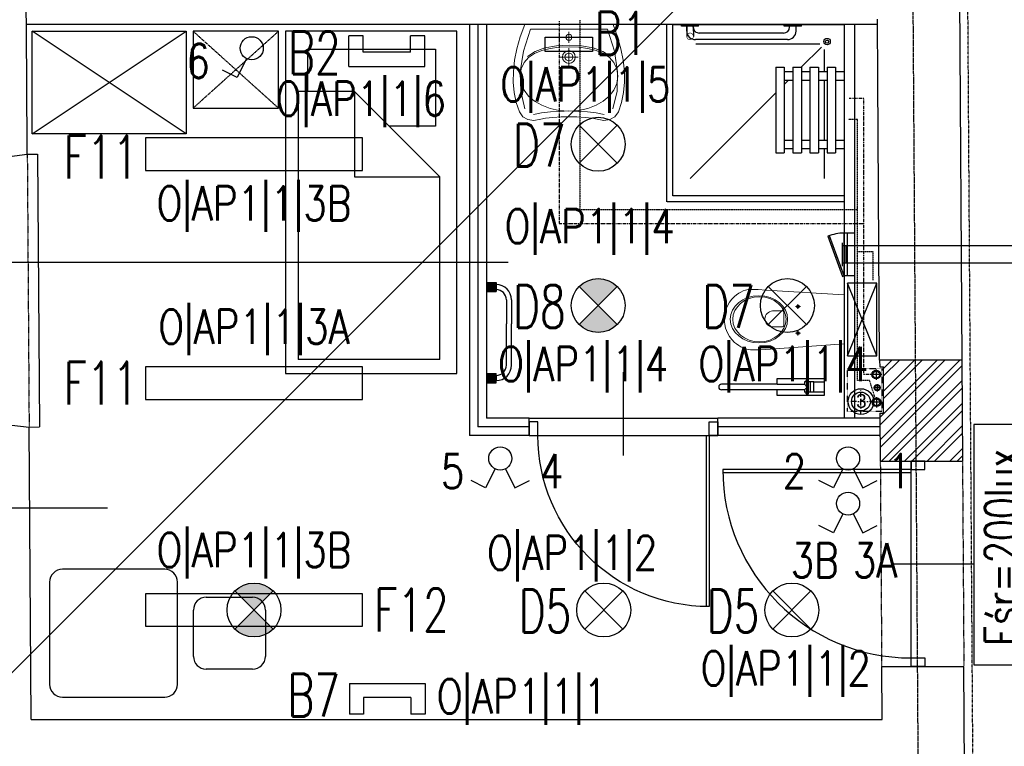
# Model space of a CAD drawing. Header units: inches. Extents: x -281236 to -70395, y 38777 to 102341.
# Tile 73 of 244: x -142731 to -142156, y 49002 to 49426. Entities that reach past the tile are written whole.
import ezdxf
from ezdxf.enums import TextEntityAlignment as Align

# ---------------------------------------------------------------- set-up
doc = ezdxf.new("R2010")
doc.units = ezdxf.units.IN
doc.header["$MEASUREMENT"] = 0
for name, pattern in [('00-inst$0$DASHDOT', [1, 0.5, -0.25, 0, -0.25]), ('CENTER', [2, 1.25, -0.25, 0.25, -0.25]), ('DASHDOT', [1, 0.5, -0.25, 0, -0.25]), ('DASHED', [0.75, 0.5, -0.25]), ('DASHED2', [0.375, 0.25, -0.125]), ('DIVIDE', [31.75, 12.7, -6.35, 0, -6.35, 0, -6.35])]:
    doc.linetypes.add(name, pattern=pattern)
doc.layers.get('0').update_dxf_attribs({"color": 101})
for name, color, linetype in [('Drz---drzwi', 5, 'Continuous'), ('E-90', 6, 'Continuous'), ('E35', 6, 'Continuous'), ('Ins-kan', 54, 'Continuous'), ('Ins-went', 141, 'Continuous'), ('Ins-wod', 152, 'Continuous'), ('Mw-cr-rury', 160, 'DIVIDE'), ('Mw-wc-rury', 160, 'DASHDOT'), ('Os-osie glowne', 8, 'CENTER'), ('piony_K_nr', 240, 'Continuous'), ('Sc-cegla pelna', 32, 'Continuous'), ('Sc-cegla pelna-hatch', 8, 'Continuous'), ('Sc-gazobeton', 45, 'Continuous'), ('Sc-gk', 120, 'Continuous'), ('Sc-gk-hatch', 8, 'Continuous'), ('Sc-nad', 5, 'DASHED2'), ('Sc-nadproza kon', 5, 'DASHED2'), ('stelaż_wc', 64, 'Continuous'), ('Suf-widok', 8, 'Continuous'), ('W-idok', 9, 'Continuous'), ('W-otwor-strop', 126, 'Continuous'), ('Wyp-grzejniki', 56, 'Continuous'), ('Wyp-meble', 155, 'Continuous'), ('Wyp-sanitar', 131, 'Continuous')]:
    doc.layers.add(name, color=color, linetype=linetype)
doc.styles.add('ROMANS', font='romans', dxfattribs={"width": 0.85})
doc.styles.add('TYTUL2', font='ARIAL.TTF')
doc.linetypes.add('BATTING', pattern='A,0.0001,-0.1,[134,ltypeshp.shx,S=0.1,R=0,X=-0.1,Y=0],-0.2,[134,ltypeshp.shx,S=0.1,R=180,X=0.1,Y=0],-0.1', length=0.4001)

# ---------------------------------------------------------------- blocks, each defined once
blk = doc.blocks.new('loz033')
blk.add_lwpolyline([(0, 200), (100, 200), (100, 0), (0, 0)], close=True)
for points in [[(86.95023490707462, 164.8447571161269), (86.95023490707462, 189.432731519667), (12.36357108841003, 189.432731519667), (12.36357108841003, 144.4367480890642), (39.3564732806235, 144.4367480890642)], [(9.764482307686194, 114.8447571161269), (59.76448230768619, 164.8447571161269)], [(59.76448230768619, 164.8447571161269), (59.76448230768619, 114.8447571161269), (9.764482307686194, 114.8447571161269)], [(59.76448230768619, 164.8447571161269), (92.63855321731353, 164.8447571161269), (92.63855321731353, 8.301362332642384)], [(9.764482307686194, 8.301362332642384), (9.764482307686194, 114.8447571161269)], [(9.764482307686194, 8.301362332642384), (92.63855321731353, 8.301362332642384)]]:
    blk.add_lwpolyline(points)
blk = doc.blocks.new('_szafka_nocna')
blk.add_lwpolyline([(-25, 0), (25, 0), (25, -45), (-25, -45)], close=True)
at = {"linetype": 'DASHED2'}
for points in [[(25, 0), (-25, -45)], [(-25, 0), (25, -45)]]:
    blk.add_lwpolyline(points, dxfattribs=at)
blk = doc.blocks.new('_0630_szafa_1os')
blk.add_lwpolyline([(-90.00000000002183, 0), (-90.00000000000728, -60), (-7.275957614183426e-12, -60), (0, 0)], close=True)
for points in [[(-90.00000000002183, 0), (-7.275957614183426e-12, -60)], [(0, 0), (-90.00000000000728, -60)]]:
    blk.add_lwpolyline(points)
blk = doc.blocks.new('_0630_stolik_wyposazenie')
for p, q in [((-7.466666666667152, 37.33333333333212), (-67.19999999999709, 37.33333333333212)), ((-74.66666666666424, 29.86666666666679), (-74.66666666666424, -29.86666666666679)), ((0, -29.86666666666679), (0, 29.86666666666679)), ((-118.5333333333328, 21), (-91.46666666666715, 21)), ((-126, -13.53333333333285), (-126, 13.53333333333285)), ((-84, 13.53333333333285), (-84, -13.53333333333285)), ((-91.46666666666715, -21), (-118.5333333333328, -21)), ((-67.19999999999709, -37.33333333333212), (-7.466666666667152, -37.33333333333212))]:
    blk.add_line(p, q)
for centre, start, end in [((-67.19999999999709, 29.86666666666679), 90, 180), ((-7.466666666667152, 29.86666666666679), 0, 90), ((-118.5333333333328, 13.53333333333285), 90, 180), ((-91.46666666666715, 13.53333333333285), 0, 90), ((-118.5333333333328, -13.53333333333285), 180, 270), ((-91.46666666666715, -13.53333333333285), 270, 0), ((-67.19999999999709, -29.86666666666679), 180, 270), ((-7.466666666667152, -29.86666666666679), 270, 0)]:
    blk.add_arc(centre, 7.466666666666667, start, end)
blk = doc.blocks.new('_0630_BRODZIK_NIEPELNOSPRAWNI')
for p, q in [((27.5145487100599, -5), (27.5145487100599, 0)), ((32.5145487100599, -5), (32.5145487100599, 0)), ((25.0145487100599, -10), (25.0145487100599, -5)), ((25.0145487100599, -5), (75.0145487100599, -5)), ((67.5145487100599, -5.000000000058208), (67.5145487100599, -5.820766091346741e-11)), ((72.5145487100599, -5.000000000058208), (72.5145487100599, -5.820766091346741e-11)), ((75.0145487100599, -10), (75.0145487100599, -5)), ((25.0145487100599, -10), (75.0145487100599, -10)), ((27.5145487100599, -15), (27.5145487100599, -10)), ((32.5145487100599, -15), (32.5145487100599, -10)), ((67.5145487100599, -15.00000000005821), (67.5145487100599, -10.00000000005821)), ((72.5145487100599, -15.00000000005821), (72.5145487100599, -10.00000000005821)), ((11.24549740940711, -86.65147187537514), (11.24549740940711, -14.30211374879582)), ((25.0145487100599, -25.01347514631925), (13.26359198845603, -13.26302274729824)), ((27.5145487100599, -11.55817966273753), (14.61417230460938, -11.55817966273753)), ((25.0145487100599, -20), (25.0145487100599, -15)), ((25.0145487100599, -15), (75.0145487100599, -15)), ((67.5145487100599, -11.55817966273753), (32.5145487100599, -11.55817966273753)), ((90.02909742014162, -11.55817966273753), (72.5145487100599, -11.55817966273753)), ((75.0145487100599, -20), (75.0145487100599, -15)), ((25.0145487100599, -20), (75.0145487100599, -20)), ((27.5145487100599, -25), (27.5145487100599, -20)), ((32.5145487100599, -25), (32.5145487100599, -20)), ((67.5145487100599, -25.00000000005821), (67.5145487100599, -20.00000000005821)), ((72.5145487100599, -25.00000000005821), (72.5145487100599, -20.00000000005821)), ((1.049999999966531, -25), (0.04999999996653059, -25)), ((1.049999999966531, -25), (1.049999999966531, -35)), ((3.849999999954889, -28.10000000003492), (1.049999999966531, -28.10000000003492)), ((25.0145487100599, -30), (25.0145487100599, -25)), ((25.0145487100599, -25), (75.0145487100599, -25)), ((75.0145487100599, -30), (75.0145487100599, -25)), ((1.549999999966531, -31.90000000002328), (1.049999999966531, -31.90000000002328)), ((8.849999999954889, -33.10000000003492), (8.849999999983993, -86.90000000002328)), ((25.0145487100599, -30), (75.0145487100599, -30)), ((27.5145487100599, -35), (27.5145487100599, -30)), ((32.50521209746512, -35), (32.50521209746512, -30)), ((32.5145487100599, -32.51315326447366), (32.50521209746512, -32.50381705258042)), ((32.5145487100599, -35), (32.5145487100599, -30)), ((35.00150217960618, -35), (32.5145487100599, -32.51315326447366)), ((67.5145487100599, -35.00000000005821), (67.5145487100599, -30.00000000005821)), ((72.5145487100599, -35.00000000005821), (72.5145487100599, -30.00000000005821)), ((1.049999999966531, -35), (0.04999999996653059, -35)), ((5.049999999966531, -35.40000000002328), (5.049999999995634, -84.60000000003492)), ((25.0145487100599, -40), (25.0145487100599, -35)), ((25.0145487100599, -35), (75.0145487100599, -35)), ((25.0145487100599, -40), (75.0145487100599, -40)), ((90.02909742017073, -90.02523358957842), (40.00171677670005, -40)), ((75.0145487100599, -40), (75.0145487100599, -35)), ((1.049999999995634, -85.00000000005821), (0.04999999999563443, -85.00000000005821)), ((1.049999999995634, -85.00000000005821), (1.049999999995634, -95.00000000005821)), ((1.049999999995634, -88.10000000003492), (6.949999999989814, -88.07500000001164)), ((1.549999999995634, -88.10000000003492), (1.049999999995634, -88.10000000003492)), ((1.049999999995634, -91.90000000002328), (6.949999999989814, -91.92500000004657)), ((3.849999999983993, -91.90000000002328), (1.049999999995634, -91.90000000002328))]:
    blk.add_line(p, q)
blk.add_lwpolyline([(0, 0), (100.0000000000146, 0), (100.0000000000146, -100), (0, -100)], close=True)
at = {"linetype": 'DASHED', "ltscale": 0.5}
blk.add_lwpolyline([(103.5000000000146, 0), (103.5000000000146, -103.5), (0, -103.5)], dxfattribs=at)
for points in [[(100.0000000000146, 0), (103.5000000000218, 0)], [(1.049999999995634, -95.00000000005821), (0.0458230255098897, -95.00048435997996)], [(0, -100), (0, -103.5)]]:
    blk.add_lwpolyline(points)
at = {"const_width": 0.35}
blk.add_lwpolyline([(6.949999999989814, -88.07500000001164, 1), (6.949999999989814, -91.92500000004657, 1)], format="xyb", close=True, dxfattribs=at)
for radius in [1.900505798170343, 0.900505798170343]:
    blk.add_circle((9.999999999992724, -10.0000000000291), radius)
for centre, radius, start, end in [((3.849999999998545, -33.10000000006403), 5, 0, 90), ((1.550000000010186, -35.40000000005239), 3.5, 0, 90), ((1.549999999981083, -84.60000000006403), 3.5, 270, 0), ((3.849999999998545, -86.90000000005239), 5, 270, 0)]:
    blk.add_arc(centre, radius, start, end)
blk = doc.blocks.new('_0630_UMYWALKA_NIEPEŁNOSPRAWNY')
at = {"lineweight": 0}
for points in [[(0, -54.0117386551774), (4.599899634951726, -54.03674748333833), (9.416254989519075, -54.29201000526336), (13.64059101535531, -54.72405907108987), (16.46227673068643, -55.27985871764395), (20.39814885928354, -56.01028897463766), (23.99252112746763, -55.5847077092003), (26.92674656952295, -53.96646405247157), (28.8839029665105, -51.11890713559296), (30.72118946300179, -45.50830589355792), (31.91600778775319, -39.68512961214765), (32.47223862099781, -33.64420405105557), (32.39333145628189, -27.38078615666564), (31.68402934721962, -20.88927050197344), (30.34691941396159, -14.16534522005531), (28.38674471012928, -7.203836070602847), (25.80695472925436, 0), (0, 0), (-25.80729967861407, 0), (-28.38717589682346, -7.203836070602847), (-30.34747995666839, -14.16534522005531), (-31.68441741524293, -20.88927050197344), (-32.39406447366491, -27.38078615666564), (-32.47279916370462, -33.64420405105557), (-31.91665456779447, -39.68512961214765), (-30.72183624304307, -45.50830589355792), (-28.88454974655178, -51.11890713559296), (-26.92726399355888, -53.96646405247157), (-23.99286607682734, -55.5847077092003), (-20.39892499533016, -56.01028897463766), (-16.46270791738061, -55.27985871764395), (-13.6410222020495, -54.72405907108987), (-9.417117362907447, -54.29201000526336), (-4.600330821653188, -54.03674748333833), (0, -54.0117386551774)], [(0, -5.72486571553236), (0.6799814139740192, -5.862845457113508), (1.236643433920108, -6.238409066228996), (1.612207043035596, -6.795071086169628), (1.750617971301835, -7.475483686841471), (1.612207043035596, -8.155896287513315), (1.236643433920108, -8.712558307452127), (0.6799814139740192, -9.088121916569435), (0, -9.226532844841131), (-0.6804126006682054, -9.088121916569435), (-1.237074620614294, -8.712558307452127), (-1.613069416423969, -8.155896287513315), (-1.751049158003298, -7.475483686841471), (-1.613069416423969, -6.795071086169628), (-1.237074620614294, -6.238409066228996), (-0.6804126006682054, -5.862845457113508), (0, -5.72486571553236)], [(0, -15.26228416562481), (1.45741102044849, -15.55764704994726), (2.65007341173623, -16.3631037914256), (3.455530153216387, -17.55576618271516), (3.75132422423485, -19.01360838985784), (3.455530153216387, -20.47145059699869), (2.65007341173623, -21.66411298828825), (1.45741102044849, -22.46913854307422), (0, -22.76493261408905), (-1.458273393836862, -22.46913854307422), (-2.650935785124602, -21.66411298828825), (-3.455961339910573, -20.47145059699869), (-3.751755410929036, -19.01360838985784), (-3.455961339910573, -17.55576618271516), (-2.650935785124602, -16.3631037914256), (-1.458273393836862, -15.55764704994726), (0, -15.26228416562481)], [(0, -16.7127961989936), (0.8938500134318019, -16.89389460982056), (1.62557383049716, -17.38803455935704), (2.119282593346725, -18.11932718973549), (2.300812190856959, -19.01360838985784), (2.119282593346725, -19.90788958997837), (1.62557383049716, -20.63918222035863), (0.8938500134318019, -21.13289098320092), (0, -21.31442058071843), (-0.8942812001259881, -21.13289098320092), (-1.626005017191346, -20.63918222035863), (-2.119713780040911, -19.90788958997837), (-2.301243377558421, -19.01360838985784), (-2.119713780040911, -18.11932718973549), (-1.626005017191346, -17.38803455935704), (-0.8942812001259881, -16.89389460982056), (0, -16.7127961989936)]]:
    blk.add_lwpolyline(points, close=True, dxfattribs=at)
for points in [[(25.67371804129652, -49.28205182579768), (28.13622524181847, -38.98402005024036), (28.45228508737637, -27.73996467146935), (26.58697145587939, -15.64647150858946), (22.50665178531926, -2.800988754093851), (0, -2.800988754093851), (-22.50729856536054, -2.800988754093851), (-26.5875751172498, -15.64647150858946), (-28.45275939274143, -27.73996467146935), (-28.13691514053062, -38.98402005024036), (-25.67414922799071, -49.28205182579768)], [(0, -10.72835609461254), (0, -4.223042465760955)], [(-3.252872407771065, -7.475483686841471), (3.252441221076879, -7.475483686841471)], [(-28.44758515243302, -30.13650030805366), (-27.85733368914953, -25.83196355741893), (-26.16923778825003, -22.21948144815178), (-23.50734986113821, -19.26197192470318), (-19.99585167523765, -16.9240776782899), (-15.75858004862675, -15.16871665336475), (-10.91980298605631, -13.9596691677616), (-5.60370225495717, -13.26114672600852), (0.06597156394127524, -13.03606727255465), (5.73521419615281, -13.26114672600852), (11.05174611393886, -13.9596691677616), (15.8905231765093, -15.16871665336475), (20.12736361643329, -16.9240776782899), (23.63894803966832, -19.26197192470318), (26.30066349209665, -22.21948144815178), (27.98875939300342, -25.83196355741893), (28.5794851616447, -30.13650030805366)], [(-24.25731287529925, -18.74152958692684), (-19.75102387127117, -15.71287425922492), (-14.00796207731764, -13.62765541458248), (-7.309045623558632, -12.42335098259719), (0.06597156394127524, -12.03571414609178), (7.440557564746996, -12.42335098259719), (14.13947401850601, -13.62765541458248), (19.88244957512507, -15.71287425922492), (24.38878169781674, -18.74152958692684)], [(-0.0004311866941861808, -24.2645999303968), (-0.0004311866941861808, -13.76261684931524)], [(5.341109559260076, -19.01360838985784), (-5.341540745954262, -19.01360838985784)], [(-28.44758515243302, -30.13650030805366), (-27.86082630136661, -34.41559704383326), (-26.18187155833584, -38.32602915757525), (-23.53291923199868, -41.80570576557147), (-20.03616763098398, -44.79253598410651), (-15.81377194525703, -47.22356655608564), (-10.98793048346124, -49.03713778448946), (-5.681315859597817, -50.17115878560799), (-0.01509153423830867, -50.56310748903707), (5.658031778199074, -50.17115878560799), (10.98361861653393, -49.03713778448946), (15.83490009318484, -47.22356655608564), (20.08683206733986, -44.79253598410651), (23.6135080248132, -41.80570576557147), (26.28815907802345, -38.32602915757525), (27.98530989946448, -34.41559704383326), (28.5794851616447, -30.13650030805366)], [(20.64392527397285, -52.50560353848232), (15.93666015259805, -51.6337440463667), (10.85555616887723, -51.0779443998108), (5.511428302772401, -50.7403252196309), (0.01509153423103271, -50.52343831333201), (-5.481245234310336, -50.7403252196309), (-10.82537310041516, -51.0779443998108), (-15.90647708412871, -51.6337440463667), (-20.61369908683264, -52.50560353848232)]]:
    blk.add_lwpolyline(points, dxfattribs=at)
at = {"lineweight": 0, "const_width": 0.2824945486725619}
for points in [[(-0.1276312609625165, -20.35201188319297), (-0.1276312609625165, -20.35201188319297)], [(-0.07459529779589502, -21.39332774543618), (-0.07459529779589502, -21.39332774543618)]]:
    blk.add_lwpolyline(points, dxfattribs=at)
blk = doc.blocks.new('_GJKHGJ')
at = {"ltscale": 25}
for p, q in [((-8, -5), (-8, 0)), ((-8, 0), (-8, -5)), ((0, 0), (-8, 0)), ((0, -5), (0, 0)), ((0, -5), (0, 0)), ((-8, -115), (-7.999999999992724, -4.999999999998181)), ((-8, -5), (0, -5)), ((-19.69999999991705, -60), (28.89999999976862, -60)), ((-8, -115), (0, -115)), ((-8, -120), (-8, -115)), ((0, -115), (0, -120)), ((0, -115), (0, -120)), ((0, -120), (-8, -120))]:
    blk.add_line(p, q, dxfattribs=at)
at = {"ltscale": 7}
for p, q in [((-8, -5), (-118, -4.999999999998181)), ((-8, -6.799999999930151), (-117.985271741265, -6.799999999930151))]:
    blk.add_line(p, q, dxfattribs=at)
blk.add_arc((-8, -5), 110, 180, 270)
blk = doc.blocks.new('_0630_DRZWI_100')
at = {"ltscale": 25}
for p, q in [((-4, -5), (-4, 0)), ((-4, 0), (-4, -5)), ((4, 0), (-4, 0)), ((4, -5), (4, 0)), ((4, -5), (4, 0)), ((-4, -105), (-4, -5)), ((-4, -5), (4, -5)), ((-15.69999999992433, -55), (32.89999999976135, -55)), ((-4, -105), (4, -105)), ((-4, -110), (-4, -105)), ((4, -105), (4, -110)), ((4, -105), (4, -110)), ((4, -110), (-4, -110))]:
    blk.add_line(p, q, dxfattribs=at)
at = {"ltscale": 7}
for p, q in [((-4, -5), (-104, -4.999999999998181)), ((-4, -6.799999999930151), (-103.9837986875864, -6.799999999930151))]:
    blk.add_line(p, q, dxfattribs=at)
blk.add_arc((-4, -5), 100, 180, 270)
blk = doc.blocks.new('g-1')
at = {"layer": 'Wyp-grzejniki', "ltscale": 10}
h = blk.add_hatch(color=256, dxfattribs=at)
h.paths.add_polyline_path([(0.04198095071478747, 0), (-5.358019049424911, 9.888899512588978e-07), (-5.358020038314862, -5.399999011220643), (0.04197996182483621, -5.400000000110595)])
edge = h.paths.add_edge_path(flags=16)
edge.add_line((-5.358019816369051, -4.20012131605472), (-5.358019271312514, -1.199876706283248))
blk.add_hatch(color=256, dxfattribs=at).paths.add_polyline_path([(-0.01600215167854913, -58.58515187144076), (-0.0160011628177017, -53.18515187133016), (-5.416001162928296, -53.18515088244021), (-5.416002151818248, -58.58515088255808)])
at = {"layer": 'Wyp-grzejniki'}
for p, q in [((-5.400000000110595, 9.888899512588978e-07), (-5.400000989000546, -5.399999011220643)), ((0, 0), (-5.400000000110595, 9.888899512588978e-07)), ((0, 0), (-9.888899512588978e-07, -5.400000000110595)), ((-5.400000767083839, -4.20012131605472), (-5.400000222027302, -1.199876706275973)), ((-5.400000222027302, -1.199876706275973), (-5.400000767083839, -4.20012131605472)), ((-9.888899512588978e-07, -5.400000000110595), (-5.400000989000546, -5.399999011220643)), ((-14.30616789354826, -10.19938590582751, -1.243458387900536e-08), (-14.30617230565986, -34.29257331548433, -1.239034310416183e-08)), ((-11.30616789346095, -10.19938645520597, -1.243458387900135e-08), (-11.30617230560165, -34.29257386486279, -1.239034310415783e-08)), ((-14.30617488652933, -48.38576072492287, -1.236446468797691e-08), (-14.30617230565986, -34.29257331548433, -1.239034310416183e-08)), ((-11.30617488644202, -48.38576127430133, -1.23644646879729e-08), (-11.30617230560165, -34.29257386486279, -1.239034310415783e-08)), ((-5.400010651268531, -58.58515088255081), (-5.400009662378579, -53.18515088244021)), ((-9.662267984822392e-06, -53.18515187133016), (-5.400009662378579, -53.18515088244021)), ((-5.400010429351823, -57.38527318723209), (-5.400009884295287, -54.38502857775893)), ((-1.065115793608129e-05, -58.58515187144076), (-9.662267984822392e-06, -53.18515187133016)), ((-1.065115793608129e-05, -58.58515187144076), (-5.400010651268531, -58.58515088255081))]:
    blk.add_line(p, q, dxfattribs=at)
for centre, radius, start, end in [((-5.306167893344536, -10.19938755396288, -1.243458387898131e-08), 9.00000000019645, 90.5973659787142, 179.9999895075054), ((-5.306167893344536, -10.19938755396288, -1.243458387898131e-08), 6.000000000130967, 90.8960744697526, 179.9999895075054), ((-5.306174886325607, -48.38576237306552, -1.236446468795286e-08), 9.00000000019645, 179.9999895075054, 269.4026135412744), ((-5.306174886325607, -48.38576237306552, -1.236446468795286e-08), 6.000000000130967, 179.9999895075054, 269.1039052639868)]:
    blk.add_arc(centre, radius, start, end, dxfattribs=at)
blk = doc.blocks.new('_0630_WC_NIEPEŁNOSPRAWNY')
at = {"lineweight": 0}
for p, q in [((-14.26044946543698, 0), (-17.49471912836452, -45.69999999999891)), ((-14.26044946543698, 0), (14.26044946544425, 0)), ((14.26044946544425, 0), (17.1525273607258, -45.70464459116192)), ((-8.009799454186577, -26.98395776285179), (-9.420152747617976, -26.98395776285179)), ((-8.009799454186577, -26.98395776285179), (-8.009799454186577, -25.53926559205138)), ((-8.009799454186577, -26.98395776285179), (-6.526574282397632, -26.98395776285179)), ((-8.009799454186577, -26.98395776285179), (-8.009799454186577, -28.40553939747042)), ((7.490200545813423, -26.98395776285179), (6.079847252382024, -26.98395776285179)), ((7.490200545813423, -26.98395776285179), (7.490200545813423, -25.53926559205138)), ((7.490200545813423, -26.98395776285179), (8.973425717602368, -26.98395776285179)), ((7.490200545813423, -26.98395776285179), (7.490200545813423, -28.40553939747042)), ((-4.440070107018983, -36.51248908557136), (-4.440070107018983, -41.76659104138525)), ((-3.49908735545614, -35.21439024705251), (4.000928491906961, -35.21439024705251)), ((4.941911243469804, -36.51248908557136), (4.941911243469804, -41.76659104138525)), ((-17.49471912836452, -45.69999999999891), (-17.82067442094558, -50.14040847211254)), ((17.1525273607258, -45.70464459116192), (17.52067442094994, -50.14040847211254)), ((-17.82067442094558, -50.14040847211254), (-17.76542065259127, -54.69174354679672)), ((17.52067442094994, -50.14040847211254), (17.46542065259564, -54.69174354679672)), ((-17.76542065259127, -54.69174354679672), (-17.50824460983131, -56.08355764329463)), ((-17.50824460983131, -56.08355764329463), (-17.11556934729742, -57.5270070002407)), ((17.50824460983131, -56.08355764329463), (17.1155693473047, -57.5270070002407)), ((17.46542065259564, -54.69174354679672), (17.50824460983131, -56.08355764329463)), ((-17.11556934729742, -57.5270070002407), (-16.60128430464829, -58.93290689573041)), ((-16.60128430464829, -58.93290689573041), (-15.96901805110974, -60.29133791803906)), ((-15.96901805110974, -60.29133791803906), (-15.22323157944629, -61.59271557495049)), ((-15.22323157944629, -61.59271557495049), (-14.36918683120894, -62.82785791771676)), ((-14.36918683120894, -62.82785791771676), (-13.41290957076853, -63.98805032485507)), ((14.36918683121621, -62.82785791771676), (13.41290957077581, -63.98805032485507)), ((15.22323157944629, -61.59271557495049), (14.36918683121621, -62.82785791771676)), ((15.96901805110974, -60.29133791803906), (15.22323157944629, -61.59271557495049)), ((16.60128430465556, -58.93290689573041), (15.96901805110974, -60.29133791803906)), ((17.1155693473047, -57.5270070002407), (16.60128430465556, -58.93290689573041)), ((-13.41290957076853, -63.98805032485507), (-11.77135984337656, -65.59644362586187)), ((-11.77135984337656, -65.59644362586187), (-10.00146959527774, -66.94005631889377)), ((-10.00146959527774, -66.94005631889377), (-8.710203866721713, -67.72472016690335)), ((-8.710203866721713, -67.72472016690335), (-6.538240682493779, -68.77378328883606)), ((-6.538240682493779, -68.77378328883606), (-5.069820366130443, -69.2455219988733)), ((6.538240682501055, -68.77378328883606), (5.069820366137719, -69.2455219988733)), ((8.710203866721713, -67.72472016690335), (6.538240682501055, -68.77378328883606)), ((10.00146959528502, -66.94005631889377), (8.710203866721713, -67.72472016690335)), ((11.77135984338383, -65.59644362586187), (10.00146959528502, -66.94005631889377)), ((13.41290957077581, -63.98805032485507), (11.77135984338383, -65.59644362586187)), ((-5.069820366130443, -69.2455219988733), (-3.019381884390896, -69.72479742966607)), ((-3.019381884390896, -69.72479742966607), (-1.515462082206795, -69.92252014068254)), ((-1.515462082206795, -69.92252014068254), (0, -69.99537917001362)), ((1.515462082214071, -69.92252014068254), (0, -69.99537917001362)), ((3.019381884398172, -69.72479742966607), (1.515462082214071, -69.92252014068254)), ((5.069820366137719, -69.2455219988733), (3.019381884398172, -69.72479742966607))]:
    blk.add_line(p, q, dxfattribs=at)
for centre, radius, start, end in [((-3.244368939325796, -36.38913916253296), 1.202046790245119, 102.2339496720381, 185.8898644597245), ((3.746210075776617, -36.38913916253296), 1.20204679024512, 354.1101355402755, 77.7660503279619), ((0.2509205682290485, -41.5369819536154), 4.696606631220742, 182.8022099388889, 357.197790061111)]:
    blk.add_arc(centre, radius, start, end, dxfattribs=at)
for centre, major_axis, ratio, start_param in [((-8.009799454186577, -26.98395776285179), (0.5985531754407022, 0.5985531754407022), 0.999999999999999, 5.497787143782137), ((7.490200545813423, -26.98395776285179), (0.598553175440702, 0.5985531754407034), 0.9999999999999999, 5.497787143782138)]:
    blk.add_ellipse(centre, major_axis=major_axis, ratio=ratio, start_param=start_param, end_param=11.78097245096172, dxfattribs=at)
for centre, major_axis, ratio in [((0.05375849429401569, -49.75009780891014), (0, -16.75), 0.8235294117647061), ((0.05375849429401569, -49.50009780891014), (0, -15.54479430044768), 0.845174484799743)]:
    blk.add_ellipse(centre, major_axis=major_axis, ratio=ratio, dxfattribs=at)
blk = doc.blocks.new('_gslkflhklgj')
at = {"linetype": '00-inst$0$DASHDOT', "ltscale": 5}
for p, q in [((2.764863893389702e-10, -7.499999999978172), (-2.983142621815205e-10, 7.500000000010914)), ((7.499999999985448, 3.074092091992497e-10), (-7.500000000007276, -2.801243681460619e-10))]:
    blk.add_line(p, q, dxfattribs=at)
for centre, radius in [((-1.455191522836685e-11, 1.637090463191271e-11), 7.5), ((0, 0), 5.5)]:
    blk.add_circle(centre, radius)
blk = doc.blocks.new('rewizja')
at = {"layer": 'Wyp-meble'}
for p, q in [((-25.0000000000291, 5.999999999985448), (-25, -2.91038304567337e-11)), ((-25.0000000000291, 6), (-5.820766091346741e-11, 6)), ((-2.91038304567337e-11, 5.999999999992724), (0, 0)), ((-25, 3.999999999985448), (-25, 1.999999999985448)), ((0, 1.999999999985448), (-25, 1.999999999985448)), ((0, -1.455191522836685e-11), (-25, -1.455191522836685e-11))]:
    blk.add_line(p, q, dxfattribs=at)
blk.add_lwpolyline([(-23.15029537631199, -9.490196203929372), (0.3420201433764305, -0.9396926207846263), (0, 0), (-23.49231551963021, -8.550503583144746)], close=True, dxfattribs=at)
blk.add_arc((-2.91038304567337e-11, -1.455191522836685e-11), 25, 180, 202.2924427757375, dxfattribs=at)
blk = doc.blocks.new('pion_woda')
at = {"layer": 'Ins-wod'}
for p, q in [((3, 0), (-3, 0)), ((0, 3), (0, -3))]:
    blk.add_line(p, q, dxfattribs=at)
for centre, radius in [((0, 0.02268880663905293), 2.550088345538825), ((0, 0), 2)]:
    blk.add_circle(centre, radius, dxfattribs=at)
blk = doc.blocks.new('pion_mały')
at = {"layer": 'Ins-wod'}
for p, q in [((0, 2.084117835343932), (0, -2.115882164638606)), ((2.100000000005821, -0.01588216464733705), (-2.099999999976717, -0.01588216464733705))]:
    blk.add_line(p, q, dxfattribs=at)
for centre, radius in [((0, 0), 1.785061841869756), ((0, -0.01588216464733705), 1.399999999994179)]:
    blk.add_circle(centre, radius, dxfattribs=at)
blk = doc.blocks.new('barierka_stojąca')
at = {"layer": 'Wyp-sanitar'}
for p, q in [((0, -27.40622834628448), (0, 0)), ((0, 0), (9.973803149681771, 0)), ((1.994850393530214, -5.984401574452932), (1.994850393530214, 0)), ((1.994850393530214, 0), (7.978952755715, 0)), ((7.978952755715, 0), (7.978952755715, -5.984401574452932)), ((9.973803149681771, 0), (9.973803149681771, -27.40622834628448)), ((0.6539291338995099, -9.743559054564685), (0.6512362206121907, -9.79906299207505)), ((0.6512362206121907, -9.79906299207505), (0.6539291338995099, -9.854118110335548)), ((0.6621574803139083, -9.689700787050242), (0.6539291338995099, -9.743559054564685)), ((0.6539291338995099, -9.854118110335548), (0.6621574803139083, -9.907976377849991)), ((0.6754724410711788, -9.63763779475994), (0.6621574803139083, -9.689700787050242)), ((0.6621574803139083, -9.907976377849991), (0.6754724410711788, -9.959740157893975)), ((0.6938740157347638, -9.587968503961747), (0.6754724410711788, -9.63763779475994)), ((0.6754724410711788, -9.959740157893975), (0.6938740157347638, -10.00970866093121)), ((0.7166141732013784, -9.540393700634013), (0.6938740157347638, -9.587968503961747)), ((0.6938740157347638, -10.00970866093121), (0.7166141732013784, -10.05698425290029)), ((0.743842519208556, -9.49581102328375), (0.7166141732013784, -9.540393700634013)), ((0.7166141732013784, -10.05698425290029), (0.743842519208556, -10.10186614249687)), ((0.7751102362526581, -9.453921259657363), (0.743842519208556, -9.49581102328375)), ((0.743842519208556, -10.10186614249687), (0.7751102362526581, -10.14360629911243)), ((0.8104173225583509, -9.415622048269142), (0.7751102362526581, -9.453921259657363)), ((0.7751102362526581, -10.14360629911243), (0.8104173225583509, -10.18235433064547)), ((0.8487165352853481, -9.380314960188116), (0.8104173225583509, -9.415622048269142)), ((0.8104173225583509, -10.18235433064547), (0.8487165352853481, -10.21721259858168)), ((0.8906062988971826, -9.349047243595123), (0.8487165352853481, -9.380314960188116)), ((0.8487165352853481, -10.21721259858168), (0.8906062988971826, -10.24848031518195)), ((0.9351889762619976, -9.321818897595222), (0.8906062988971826, -9.349047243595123)), ((0.8906062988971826, -10.24848031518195), (0.9351889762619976, -10.27570866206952)), ((0.9827637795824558, -9.299078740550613), (0.9351889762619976, -9.321818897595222)), ((0.9351889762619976, -10.27570866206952), (0.9827637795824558, -10.29874803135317)), ((1.032433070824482, -9.280677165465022), (0.9827637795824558, -9.299078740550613)), ((0.9827637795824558, -10.29874803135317), (1.032433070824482, -10.3170000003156)), ((1.084496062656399, -9.267362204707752), (1.032433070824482, -9.280677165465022)), ((1.032433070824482, -10.3170000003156), (1.084496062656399, -10.33046456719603)), ((1.138354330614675, -9.259133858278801), (1.084496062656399, -9.267362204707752)), ((1.084496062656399, -10.33046456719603), (1.138354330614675, -10.33869291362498)), ((1.193858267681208, -9.256440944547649), (1.138354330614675, -9.259133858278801)), ((1.193858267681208, -9.256440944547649), (1.193858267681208, -9.256440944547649)), ((1.215850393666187, -9.051031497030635), (1.215850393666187, -10.54709448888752)), ((1.714338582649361, -9.051031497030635), (1.215850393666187, -9.051031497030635)), ((1.215850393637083, -9.40514960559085), (1.714338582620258, -9.40514960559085)), ((1.215850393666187, -10.19282677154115), (1.714338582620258, -10.19282677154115)), ((1.215850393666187, -10.54709448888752), (1.714338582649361, -10.54709448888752)), ((1.714338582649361, -10.54709448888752), (1.714338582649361, -9.051031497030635)), ((7.978952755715, -5.984401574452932), (1.994850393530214, -5.984401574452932)), ((1.994850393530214, -6.001755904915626), (1.994850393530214, -11.47001574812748)), ((1.994850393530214, -11.47001574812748), (3.339062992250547, -11.47001574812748)), ((2.026118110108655, -8.162370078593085), (7.981795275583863, -8.162370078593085)), ((3.339062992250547, -11.47001574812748), (5.039338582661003, -9.84140157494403)), ((3.339062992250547, -27.40622834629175), (3.339062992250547, -11.47001574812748)), ((5.039338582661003, -9.84140157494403), (6.632196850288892, -11.45945338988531)), ((6.632196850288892, -11.45945338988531), (6.632196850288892, -27.40652755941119)), ((6.632196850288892, -11.45945338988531), (7.97910236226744, -11.45945338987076)), ((7.979102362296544, -6.001755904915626), (7.97910236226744, -11.45945338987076)), ((8.261858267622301, -9.051031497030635), (8.261858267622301, -10.54709448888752)), ((8.760346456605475, -9.051031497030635), (8.261858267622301, -9.051031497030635)), ((8.760346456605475, -9.405149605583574), (8.261858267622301, -9.40514960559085)), ((8.760346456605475, -10.19282677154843), (8.261858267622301, -10.19282677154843)), ((8.261858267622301, -10.54709448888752), (8.760346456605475, -10.54709448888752)), ((8.760346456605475, -10.54709448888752), (8.760346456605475, -9.051031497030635)), ((8.782338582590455, -9.256440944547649), (8.782338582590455, -9.256440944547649)), ((8.782338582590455, -9.256440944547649), (8.83739370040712, -9.259133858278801)), ((8.83739370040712, -9.259133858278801), (8.891251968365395, -9.267362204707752)), ((8.891251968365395, -10.33046456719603), (8.83739370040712, -10.33869291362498)), ((8.891251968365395, -9.267362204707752), (8.943015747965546, -9.280677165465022)), ((8.943015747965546, -10.3170000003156), (8.891251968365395, -10.33046456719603)), ((8.943015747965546, -9.280677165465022), (8.992984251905, -9.299078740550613)), ((8.992984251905, -10.29874803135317), (8.943015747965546, -10.3170000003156)), ((8.992984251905, -9.299078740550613), (9.040259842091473, -9.321818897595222)), ((9.040259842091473, -10.27570866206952), (8.992984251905, -10.29874803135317)), ((9.040259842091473, -9.321818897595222), (9.085141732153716, -9.349047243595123)), ((9.085141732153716, -10.24848031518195), (9.040259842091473, -10.27570866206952)), ((9.085141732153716, -9.349047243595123), (9.126881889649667, -9.380314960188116)), ((9.126881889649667, -10.21721259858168), (9.085141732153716, -10.24848031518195)), ((9.126881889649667, -9.380314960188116), (9.165629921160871, -9.415622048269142)), ((9.165629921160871, -10.18235433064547), (9.126881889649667, -10.21721259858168)), ((9.165629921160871, -9.415622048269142), (9.200488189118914, -9.453921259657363)), ((9.200488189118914, -10.14360629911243), (9.165629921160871, -10.18235433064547)), ((9.200488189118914, -9.453921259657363), (9.231755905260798, -9.49581102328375)), ((9.231755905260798, -10.10186614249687), (9.200488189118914, -10.14360629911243)), ((9.231755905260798, -9.49581102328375), (9.258984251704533, -9.540393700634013)), ((9.258984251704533, -10.05698425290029), (9.231755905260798, -10.10186614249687)), ((9.258984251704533, -9.540393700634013), (9.282023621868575, -9.587968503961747)), ((9.282023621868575, -10.00970866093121), (9.258984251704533, -10.05698425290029)), ((9.282023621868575, -9.587968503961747), (9.300275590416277, -9.63763779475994)), ((9.300275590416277, -9.959740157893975), (9.282023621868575, -10.00970866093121)), ((9.300275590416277, -9.63763779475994), (9.31374015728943, -9.689700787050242)), ((9.31374015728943, -9.907976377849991), (9.300275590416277, -9.959740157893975)), ((9.31374015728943, -9.689700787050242), (9.321968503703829, -9.743559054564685)), ((9.321968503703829, -9.854118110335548), (9.31374015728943, -9.907976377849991)), ((9.321968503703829, -9.743559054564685), (9.324960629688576, -9.79906299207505)), ((9.324960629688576, -9.79906299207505), (9.321968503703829, -9.854118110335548)), ((3.339062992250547, -27.40622834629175), (0, -27.40622834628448)), ((3.339062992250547, -27.40622834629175), (3.339062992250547, -59.86690551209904)), ((9.973803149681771, -27.40622834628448), (6.64177165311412, -27.40622834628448)), ((6.64177165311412, -27.40622834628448), (6.64177165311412, -59.86690551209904))]:
    blk.add_line(p, q, dxfattribs=at)
blk.add_arc((4.990417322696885, -59.86690551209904), 1.651354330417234, 180, 0, dxfattribs=at)

msp = doc.modelspace()

# ---------------------------------------------------------------- hatches: boundary and pattern name
at = {"layer": 'E35'}
h = msp.add_hatch(color=256, dxfattribs=at)
edge = h.paths.add_edge_path()
edge.add_line((-142392.9597150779, 49259.53893511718), (-142381.8227832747, 49248.40200331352))
edge.add_ellipse((-142392.9597150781, 49259.5389351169), major_axis=(-11.1369318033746, 11.13693180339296), ratio=1, start_angle=90.00000000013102, end_angle=180.0000000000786, ccw=False)
edge.add_line((-142404.0966468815, 49248.40200331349), (-142392.9597150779, 49259.53893511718))
edge = h.paths.add_edge_path()
edge.add_line((-142381.8227832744, 49270.67586692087), (-142392.9597150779, 49259.53893511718))
edge.add_line((-142392.9597150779, 49259.53893511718), (-142404.0966468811, 49270.67586692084))
edge.add_ellipse((-142392.9597150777, 49259.5389351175), major_axis=(-11.13693180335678, 11.13693180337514), ratio=1, start_angle=-89.99999999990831, end_angle=1.1789325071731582e-10, ccw=False)
h = msp.add_hatch(color=256, dxfattribs=at)
edge = h.paths.add_edge_path()
edge.add_line((-142593.9847767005, 49081.6990834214), (-142605.1217085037, 49092.83601522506))
edge.add_ellipse((-142593.9847767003, 49081.69908342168), major_axis=(11.1369318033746, -11.13693180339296), ratio=1, start_angle=90.00000000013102, end_angle=180.0000000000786, ccw=False)
edge.add_line((-142582.8478448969, 49092.83601522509), (-142593.9847767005, 49081.6990834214))
edge = h.paths.add_edge_path()
edge.add_line((-142605.121708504, 49070.56215161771), (-142593.9847767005, 49081.6990834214))
edge.add_line((-142593.9847767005, 49081.6990834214), (-142582.8478448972, 49070.56215161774))
edge.add_ellipse((-142593.9847767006, 49081.69908342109), major_axis=(11.13693180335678, -11.13693180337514), ratio=1, start_angle=-89.99999999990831, end_angle=1.1789325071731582e-10, ccw=False)
at = {"layer": 'Sc-cegla pelna-hatch'}
h = msp.add_hatch(dxfattribs=at)
h.set_pattern_fill('ANSI32', color=256, scale=25, style=0)
h.set_pattern_definition([(45, (0, 0), (-6.629126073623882, 6.629126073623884), []), (45, (4.419417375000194, 0), (-6.629126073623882, 6.629126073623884), [])])
h.paths.add_polyline_path([(-142227.3197175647, 49223.69908342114), (-142226.3197175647, 49223.69908342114), (-142226.3197175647, 49196.69908342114), (-142228.3998843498, 49196.69908342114), (-142228.212828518, 49168.69908342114), (-142180.2117574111, 49168.69908342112), (-142180.6526747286, 49227.69908342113), (-142227.3197175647, 49227.69908342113)])

# ---------------------------------------------------------------- linework, layer by layer
at = {"layer": 'E35'}
for p, q in [((-141951.9482501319, 49828.65398060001), (-143055.337191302, 48725.26503942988)), ((-142538.5269857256, 49399.24104340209), (-142538.5269857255, 49417.14095684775)), ((-142530.2523438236, 49417.14095684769), (-142538.5269857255, 49417.14095684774)), ((-142530.2523438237, 49407.51568530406), (-142530.2523438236, 49417.14095684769)), ((-142502.5540279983, 49407.51568530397), (-142502.5540279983, 49417.14095684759)), ((-142494.2793860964, 49417.14095684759), (-142502.5540279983, 49417.14095684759)), ((-142494.2793860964, 49399.24104340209), (-142494.2793860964, 49417.14095684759)), ((-142502.5540279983, 49407.51568530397), (-142530.2523438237, 49407.51568530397)), ((-142598.3607390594, 49403.78053391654), (-142603.8866118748, 49392.74482787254)), ((-142538.5269857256, 49399.24104340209), (-142494.2793860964, 49399.24104340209)), ((-142603.8866118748, 49392.74482787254), (-142612.4222789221, 49397.01886437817)), ((-142404.0966468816, 49342.60116341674), (-142381.8227832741, 49364.87502702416)), ((-142404.0966468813, 49364.87502702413), (-142381.8227832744, 49342.60116341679)), ((-142859.9651300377, 49284.88126689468), (-142445.6219364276, 49284.88126689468)), ((-142404.0966468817, 49248.40200331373), (-142381.8227832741, 49270.67586692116)), ((-142404.0966468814, 49270.67586692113), (-142381.8227832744, 49248.40200331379)), ((-142293.6088827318, 49248.40200331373), (-142271.3350191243, 49270.67586692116)), ((-142293.6088827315, 49270.67586692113), (-142271.3350191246, 49248.40200331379)), ((-142453.1739389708, 49164.18417434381), (-142458.6998117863, 49153.1484682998)), ((-142447.1295385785, 49164.18417434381), (-142441.6036657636, 49153.14846829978)), ((-142250.0660982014, 49164.18417434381), (-142255.5919710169, 49153.1484682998)), ((-142244.0216978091, 49164.18417434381), (-142238.4958249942, 49153.14846829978)), ((-142458.6998117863, 49153.1484682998), (-142467.2354788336, 49157.42250480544)), ((-142441.6036657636, 49153.14846829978), (-142433.0679987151, 49157.42250480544)), ((-142255.5919710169, 49153.1484682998), (-142264.1276380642, 49157.42250480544)), ((-142238.4958249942, 49153.14846829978), (-142229.9601579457, 49157.42250480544)), ((-142863.7950937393, 49141.32832170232), (-142679.5839669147, 49141.32832170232)), ((-142250.0660982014, 49137.78726930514), (-142255.5919710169, 49126.75156326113)), ((-142244.0216978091, 49137.78726930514), (-142238.4958249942, 49126.75156326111)), ((-142255.5919710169, 49126.75156326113), (-142264.1276380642, 49131.02559976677)), ((-142238.4958249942, 49126.75156326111), (-142229.9601579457, 49131.02559976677)), ((-142582.8478448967, 49092.83601522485), (-142605.1217085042, 49070.56215161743)), ((-142582.847844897, 49070.56215161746), (-142605.121708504, 49092.8360152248)), ((-142400.8752285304, 49070.5621516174), (-142378.6013649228, 49092.83601522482)), ((-142400.8752285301, 49092.83601522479), (-142378.6013649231, 49070.56215161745)), ((-142290.9714094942, 49070.5621516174), (-142268.6975458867, 49092.83601522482)), ((-142290.9714094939, 49092.83601522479), (-142268.6975458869, 49070.56215161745)), ((-142538.3113194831, 49038.84364878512), (-142494.0637198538, 49038.84364878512)), ((-142538.3113194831, 49038.84364878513), (-142538.3113194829, 49020.94373533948)), ((-142494.0637198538, 49038.84364878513), (-142494.0637198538, 49020.94373533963)), ((-142502.3383617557, 49030.56900688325), (-142530.0366775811, 49030.56900688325)), ((-142530.0366775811, 49030.56900688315), (-142530.0366775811, 49020.94373533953)), ((-142502.3383617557, 49030.56900688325), (-142502.3383617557, 49020.94373533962)), ((-142530.0366775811, 49020.94373533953), (-142538.3113194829, 49020.94373533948)), ((-142494.0637198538, 49020.94373533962), (-142502.3383617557, 49020.94373533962))]:
    msp.add_line(p, q, dxfattribs=at)
for points in [[(-142396.2393606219, 49416.22359973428), (-142396.2393606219, 49407.9489578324), (-142423.9376764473, 49407.9489578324), (-142423.9376764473, 49416.22359973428)], [(-142657.2847767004, 49338.40610860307), (-142530.6847767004, 49338.40610860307), (-142530.6847767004, 49357.40610860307), (-142657.2847767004, 49357.40610860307)], [(-142657.2847767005, 49204.69908342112), (-142530.6847767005, 49204.69908342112), (-142530.6847767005, 49223.69908342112), (-142657.2847767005, 49223.69908342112)], [(-142657.2847767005, 49072.19908342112), (-142530.6847767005, 49072.19908342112), (-142530.6847767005, 49091.19908342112), (-142657.2847767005, 49091.19908342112)]]:
    msp.add_lwpolyline(points, close=True, dxfattribs=at)
at = {"layer": 'E35', "linetype": 'Continuous', "ltscale": 0.3}
msp.add_lwpolyline([(-142141.3531748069, 49049.72151079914), (-142141.3531748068, 49190.05455034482), (-142173.632024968, 49190.05455034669), (-142173.632024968, 49049.7215107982)], close=True, dxfattribs=at)
at = {"layer": 'E35'}
for centre, radius in [((-142595.338538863, 49409.81616196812), 6.750000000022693), ((-142392.9597150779, 49353.73809522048), 15.74999999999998), ((-142392.9597150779, 49259.53893511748), 15.74999999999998), ((-142282.471950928, 49259.53893511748), 15.74999999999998), ((-142450.1517387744, 49170.21980239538), 6.750000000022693), ((-142247.043898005, 49170.21980239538), 6.750000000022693), ((-142247.043898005, 49143.82289735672), 6.750000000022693), ((-142593.9847767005, 49081.6990834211), 15.74999999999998), ((-142389.7382967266, 49081.69908342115), 15.74999999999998), ((-142279.8344776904, 49081.69908342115), 15.74999999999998)]:
    msp.add_circle(centre, radius, dxfattribs=at)
at = {"layer": 'Ins-went'}
for p, q in [((-142250.310928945, 49282.5814951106), (-142250.310928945, 49296.0814951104)), ((-142248.3109289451, 49294.33149511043), (-142250.310928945, 49294.33149511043)), ((-142107.2085831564, 49294.33149511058), (-142248.3109289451, 49294.33149511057)), ((-142248.3109289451, 49294.33149511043), (-142248.3109289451, 49284.33149511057)), ((-142248.3109289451, 49284.33149511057), (-142250.310928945, 49284.33149511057)), ((-142107.2085831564, 49284.33149511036), (-142248.3109289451, 49284.33149511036))]:
    msp.add_line(p, q, dxfattribs=at)
at = {"layer": 'Mw-cr-rury', "ltscale": 0.03}
for p, q in [((-142403.7598275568, 49426.27666139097), (-142403.7598275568, 49315.64029517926)), ((-142241.5870566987, 49368.25448685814), (-142246.7994228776, 49368.25448685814)), ((-142241.5870566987, 49215.66686103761), (-142241.5870566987, 49368.25448685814)), ((-142403.7598275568, 49315.64029517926), (-142241.5870566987, 49315.64029517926)), ((-142241.5870566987, 49291.18319984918), (-142232.5092952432, 49291.18319984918)), ((-142232.5092952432, 49291.18319984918), (-142232.5092952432, 49274.43497461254)), ((-142234.426551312, 49215.6668610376), (-142241.5870566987, 49215.6668610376)), ((-142231.0416605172, 49204.94019670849), (-142234.426551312, 49215.6668610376))]:
    msp.add_line(p, q, dxfattribs=at)
at = {"layer": 'Mw-wc-rury'}
for p, q in [((-142415.72140889, 49425.68561488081), (-142415.72140889, 49307.48874475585)), ((-142237.779832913, 49380.48181249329), (-142246.3064696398, 49380.48181249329)), ((-142237.779832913, 49219.2078047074), (-142237.779832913, 49380.48181249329)), ((-142415.72140889, 49307.48874475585), (-142237.779832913, 49307.48874475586)), ((-142232.6017231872, 49219.2078047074), (-142237.7798329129, 49219.2078047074))]:
    msp.add_line(p, q, dxfattribs=at)
at = {"layer": 'Os-osie glowne'}
msp.add_line((-142198.6918037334, 47893.27471454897), (-142226.0314843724, 51985.69484066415), dxfattribs=at)
at = {"layer": 'Sc-cegla pelna'}
for p, q in [((-142726.7136848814, 49391.69908342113), (-142728.1069352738, 49600.25184677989)), ((-142182.2025659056, 49466.69908342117), (-142180.6059107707, 49227.69908342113)), ((-142229.7025946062, 49391.69908342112), (-142229.9364143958, 49426.69908342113)), ((-142726.4209212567, 49347.87590327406), (-142726.7136848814, 49391.69908342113)), ((-142228.6069818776, 49227.69908342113), (-142229.7025946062, 49391.69908342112)), ((-142180.6059107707, 49227.69908342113), (-142228.6069818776, 49227.69908342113)), ((-142724.2151533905, 49017.69908342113), (-142725.3566603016, 49188.56888686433)), ((-142227.2040631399, 49017.69908342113), (-142227.4111606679, 49048.69908342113)), ((-142227.4111606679, 49048.69908342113), (-142179.4100895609, 49048.69908342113)), ((-142178.8155192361, 48959.69908302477), (-142179.4100895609, 49048.69908342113)), ((-142724.2151533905, 49017.69908342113), (-142227.2040631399, 49017.69908342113))]:
    msp.add_line(p, q, dxfattribs=at)
for points in [[(-142783.3876286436, 49342.75879187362), (-142748.6640652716, 49343.04016465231), (-142748.6802711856, 49345.04009899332), (-142726.4209212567, 49347.87590327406)], [(-142782.3856124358, 49192.76198684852), (-142747.4486217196, 49193.04508907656), (-142747.4324158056, 49191.04515473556), (-142725.3566603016, 49188.56888686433)]]:
    msp.add_lwpolyline(points, dxfattribs=at)
at = {"layer": 'Sc-gazobeton'}
for p, q in [((-142228.6069818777, 49227.69908342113), (-142228.5802596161, 49223.69908342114)), ((-142180.6059107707, 49227.69908342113), (-142180.2117574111, 49168.69908342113)), ((-142228.5802596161, 49223.69908342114), (-142226.3197175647, 49223.69908342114)), ((-142226.3197175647, 49196.69908342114), (-142226.3197175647, 49223.69908342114)), ((-142228.3998843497, 49196.69908342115), (-142228.212828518, 49168.69908342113)), ((-142228.3998843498, 49196.69908342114), (-142226.3197175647, 49196.69908342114)), ((-142228.3130369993, 49168.69908342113), (-142180.2117574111, 49168.69908342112))]:
    msp.add_line(p, q, dxfattribs=at)
at = {"layer": 'Sc-gk'}
for p, q in [((-142229.9163726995, 49423.69908342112), (-142726.9274629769, 49423.69908342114)), ((-142468.1939997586, 49423.69908342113), (-142468.1939997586, 49183.69908342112)), ((-142458.1939997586, 49423.69908342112), (-142458.1939997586, 49193.69908342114)), ((-142249.3197175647, 49423.69908342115), (-142249.3197175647, 49193.69908342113)), ((-142243.3197175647, 49423.69908342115), (-142243.3197175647, 49193.69908342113)), ((-142433.1939997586, 49193.69908342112), (-142458.1939997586, 49193.69908342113)), ((-142433.1939997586, 49183.69908342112), (-142433.1939997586, 49193.69908342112)), ((-142228.3798426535, 49193.69908342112), (-142323.1939997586, 49193.69908342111)), ((-142323.1939997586, 49183.69908342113), (-142323.1939997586, 49193.69908342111)), ((-142433.1939997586, 49183.69908342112), (-142468.1939997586, 49183.69908342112)), ((-142228.3130369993, 49183.69908342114), (-142323.1939997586, 49183.69908342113))]:
    msp.add_line(p, q, dxfattribs=at)
at = {"layer": 'Sc-gk-hatch', "linetype": 'BATTING', "ltscale": 0.22}
for p, q in [((-142463.1939997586, 49423.69908342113), (-142463.1939997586, 49188.69908342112)), ((-142433.1939997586, 49188.69908342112), (-142463.1939997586, 49188.69908342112)), ((-142228.3130369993, 49188.69908342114), (-142323.1939997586, 49188.69908342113))]:
    msp.add_line(p, q, dxfattribs=at)
at = {"layer": 'Sc-nad'}
msp.add_line((-142433.1939997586, 49193.69908342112), (-142323.1939997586, 49193.69908342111), dxfattribs=at)
at = {"layer": 'Sc-nadproza kon', "linetype": 'DASHDOT', "ltscale": 0.5}
msp.add_line((-142726.4209212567, 49347.87590327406), (-142725.3566603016, 49188.56888686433), dxfattribs=at)
for points in [[(-142228.212828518, 49168.69908342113), (-142227.4111606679, 49048.69908342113)], [(-142180.2117574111, 49168.69908342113), (-142179.4100895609, 49048.69908342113)]]:
    msp.add_lwpolyline(points, dxfattribs=at)
at = {"layer": 'stelaż_wc', "ltscale": 5}
for p, q in [((-142247.3197175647, 49230.19908342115), (-142230.3197175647, 49272.69908342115)), ((-142230.3197175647, 49230.19908342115), (-142247.3197175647, 49272.69908342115))]:
    msp.add_line(p, q, dxfattribs=at)
msp.add_lwpolyline([(-142247.3197175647, 49272.69908342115), (-142247.3197175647, 49230.19908342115), (-142230.3197175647, 49230.19908342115), (-142230.3197175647, 49272.69908342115)], close=True, dxfattribs=at)
at = {"layer": 'Suf-widok', "linetype": 'DIVIDE', "ltscale": 0.02}
msp.add_lwpolyline([(-141995.726385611, 50821.69803859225), (-141995.726385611, 48561.54083421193), (-142171.2562954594, 48562.40751034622), (-142186.2506728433, 50821.69803859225)], dxfattribs=at)
at = {"layer": 'W-idok'}
msp.add_line((-142720.4208474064, 49347.91642705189), (-142719.3562503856, 49188.60624612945), dxfattribs=at)
for points in [[(-142726.4209212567, 49347.87590327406), (-142720.4208415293, 49347.91598719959)], [(-142725.3566603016, 49188.56888686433), (-142719.3565652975, 49188.60624416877)]]:
    msp.add_lwpolyline(points, dxfattribs=at)
at = {"layer": 'W-otwor-strop', "linetype": 'DASHED2', "ltscale": 0.3}
msp.add_lwpolyline([(-142247.3197175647, 49222.69908342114), (-142227.3197175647, 49222.69908342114), (-142227.3197175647, 49197.69908342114), (-142247.3197175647, 49197.69908342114)], close=True, dxfattribs=at)

# ---------------------------------------------------------------- block references
at = {"rotation": 270}
for name, p in [('rewizja', (-142249.3197175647, 49276.83149511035)), ('barierka_stojąca', (-142261.0876022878, 49216.94721401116))]:
    msp.add_blockref(name, p, dxfattribs=at)
for name, p in [('pion_woda', (-142230.6017231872, 49219.2078047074)), ('pion_mały', (-142230.0506510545, 49211.51958862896)), ('pion_woda', (-142230.4397982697, 49203.03290495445))]:
    msp.add_blockref(name, p)
at = {"layer": 'Drz---drzwi', "xscale": -1, "rotation": 270}
msp.add_blockref('_0630_DRZWI_100', (-142323.1939997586, 49187.69908342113), dxfattribs=at)
at = {"layer": 'Drz---drzwi'}
msp.add_blockref('_GJKHGJ', (-142202.2083668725, 49168.69908342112), dxfattribs=at)
at = {"layer": 'Ins-kan'}
msp.add_blockref('_gslkflhklgj', (-142239.5024111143, 49203.48130512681), dxfattribs=at)
at = {"layer": 'Wyp-grzejniki', "rotation": 180}
msp.add_blockref('g-1', (-142457.9307998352, 49214.47618513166), dxfattribs=at)
at = {"layer": 'Wyp-meble', "xscale": -1, "rotation": 180}
for name, p in [('_0630_szafa_1os', (-142633.6274835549, 49359.79029959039)), ('_szafka_nocna', (-142604.6187990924, 49374.79029959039))]:
    msp.add_blockref(name, p, dxfattribs=at)
at = {"layer": 'Wyp-meble', "xscale": -1}
msp.add_blockref('loz033', (-142475.6274835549, 49219.79029959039), dxfattribs=at)
at = {"layer": 'Wyp-meble', "rotation": 180}
msp.add_blockref('_0630_stolik_wyposazenie', (-142713.3748300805, 49068.15944412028), dxfattribs=at)
at = {"layer": 'Wyp-sanitar'}
msp.add_blockref('_0630_UMYWALKA_NIEPEŁNOSPRAWNY', (-142410.0883029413, 49423.69908342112), dxfattribs=at)
at = {"layer": 'Wyp-sanitar', "rotation": 270}
msp.add_blockref('_0630_BRODZIK_NIEPELNOSPRAWNI', (-142249.3197175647, 49423.69908342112), dxfattribs=at)
at = {"layer": 'Wyp-sanitar', "xscale": -1, "rotation": 270}
msp.add_blockref('_0630_WC_NIEPEŁNOSPRAWNY', (-142249.3197175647, 49251.44908342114), dxfattribs=at)

# ---------------------------------------------------------------- texts
at = {"layer": 'E-90', "style": 'ROMANS'}
for s, rotation, width, p in [('6', 3.335053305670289e-09, 0.8, (-142626.6698888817, 49402.39079024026)), ('O|AP1|1|5', 3.335053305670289e-09, 0.8, (-142400.4488918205, 49387.27702058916)), ('O|AP1|1|6', 3.335053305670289e-09, 0.8, (-142531.6480983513, 49378.87772777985)), ('O|AP1|1|3B', 359.9999999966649, 0.8, (-142593.9847767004, 49317.79537390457)), ('O|AP1|1|4', 3.335053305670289e-09, 0.8, (-142397.8990454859, 49304.4559549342)), ('O|AP1|1|3A', 359.9999999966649, 0.8, (-142593.9847767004, 49245.79537390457)), ('O|AP1|1|4', 3.335053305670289e-09, 0.8, (-142401.7327721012, 49224.02764366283)), ('O|AP1|1|4', 3.335053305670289e-09, 0.8, (-142284.7115930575, 49224.02764366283)), ('5', 3.335053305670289e-09, 0.8, (-142477.9878810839, 49162.79443066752)), ('4', 3.335053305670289e-09, 0.8, (-142420.1196562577, 49162.79443066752)), ('2', 3.335053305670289e-09, 0.8, (-142278.3752480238, 49162.79443066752)), ('1', 3.335053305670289e-09, 0.8, (-142217.0118154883, 49162.79443066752)), ('Eśr=200lux', 89.99999999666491, 0.75, (-142157.2003002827, 49118.37714186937)), ('O|AP1|1|3B', 359.9999999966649, 0.8, (-142593.9847767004, 49115.26970335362)), ('O|AP1|1|2', 3.335053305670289e-09, 0.8, (-142408.1252906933, 49113.68779196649)), ('3B', 3.335053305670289e-09, 0.8, (-142266.5167053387, 49110.67599231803)), ('3A', 3.335053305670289e-09, 0.8, (-142231.2018838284, 49110.67599231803)), ('O|AP1|1|2', 3.335053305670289e-09, 0.8, (-142283.4112695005, 49046.18779196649)), ('O|AP1|1|1', 3.335053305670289e-09, 0.8, (-142437.5637198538, 49029.89369206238))]:
    msp.add_text(s, height=20, rotation=rotation, dxfattribs=dict(at, width=width)).set_placement(p, align=Align.MIDDLE)
at = {"layer": 'E35', "style": 'ROMANS', "width": 0.7}
for s, p in [('B1', (-142379.5943647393, 49418.52409125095)), ('B2', (-142558.7285970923, 49407.11482694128)), ('D7', (-142427.322946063, 49353.17048014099)), ('F11', (-142683.3506932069, 49346.31196786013)), ('D8', (-142427.322946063, 49258.97132003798)), ('D7', (-142316.8351819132, 49258.97132003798)), ('F11', (-142683.3506932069, 49214.19908342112)), ('F12', (-142502.0522716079, 49081.69908342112)), ('D5', (-142424.1015277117, 49081.13146834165)), ('D5', (-142314.1977086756, 49081.13146834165)), ('B7', (-142559.2047788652, 49031.94896908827))]:
    msp.add_text(s, height=25, dxfattribs=at).set_placement(p, align=Align.MIDDLE)
at = {"layer": 'piony_K_nr', "style": 'TYTUL2'}
msp.add_text('3', height=8, dxfattribs=at).set_placement((-142242.3863524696, 49199.81679185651, -76.70000000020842))

doc.saveas('drawing.dxf')
